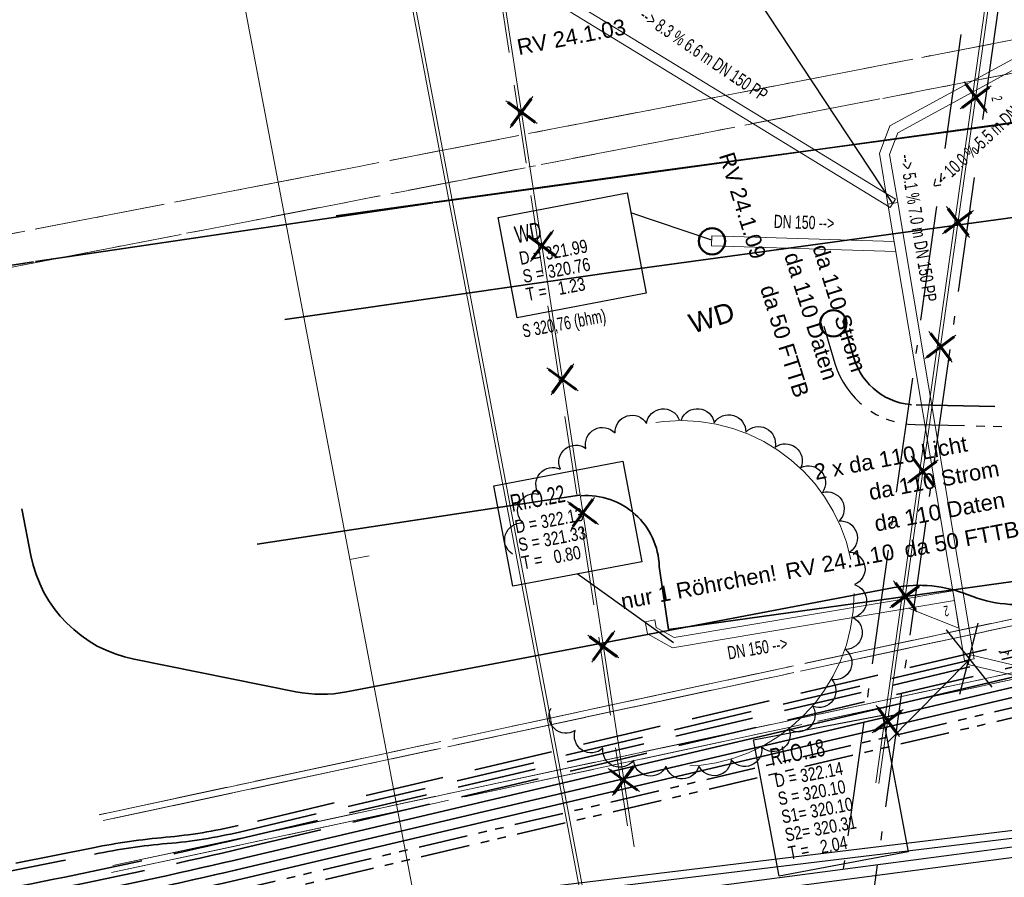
# Model space of a CAD drawing. Extents: x 3503752 to 3504470, y 5375172 to 5375556.
# Tile 7 of 77: x 3504207 to 3504222, y 5375389 to 5375403. Entities that reach past the tile are written whole.
import ezdxf

# ---------------------------------------------------------------- set-up
doc = ezdxf.new("R2010")
doc.units = 0
doc.header["$MEASUREMENT"] = 0
for name, pattern in [('125', [1.37501, 1.00001, -0.125, 0.125, -0.125]), ('2', [3.4, 1.2, -0.5, 1.2, -0.5]), ('202', [2.64, 1.75, -0.38, 0.13, -0.38]), ('237', [1.5, 0.75, -0.18, 0.13, -0.13, 0.13, -0.18]), ('239', [2.09, 0.75, -0.18, 0.75, -0.18, 0.05, -0.18]), ('33', [12, 4, -8]), ('38', [5.5, 4, -0.5, 0.5, -0.5]), ('85', [2.7501, 2.0001, -0.25, 0.25, -0.25])]:
    doc.linetypes.add(name, pattern=pattern)
for name, color, linetype in [('$_LISY_$_TMP', 7, 'Continuous'), ('4WB_G_LEITUNG', 7, 'Continuous'), ('4WB_KANAL_HA', 7, 'Continuous'), ('4WB_KANALISATION', 7, 'Continuous'), ('4WB_WV_LEITUNG', 7, 'Continuous'), ('4WP_KANCAD', 7, 'Continuous'), ('_4WP_ALLGEMEIN', 7, 'Continuous'), ('_4WP_KANAL_STILL', 7, 'Continuous'), ('_4WP_KANALISATIO', 7, 'Continuous'), ('_4WP_KANCAD', 7, 'Continuous'), ('_4WP_KANCAD-T', 7, 'Continuous'), ('_4WP_LICHT-KSR', 7, 'Continuous'), ('_4WP_LICHT_STILL', 7, 'Continuous'), ('_4WP_STADT-DACH', 7, 'Continuous'), ('_4WP_STADT_BEW_S', 7, 'Continuous'), ('_4WP_STADT_DATEN', 7, 'Continuous'), ('_4WP_STADT_FTT3', 7, 'Continuous'), ('_4WP_STADT_KLEIN', 7, 'Continuous'), ('_4WP_STADT_LSA', 7, 'Continuous'), ('_4WP_STADT_RESER', 7, 'Continuous'), ('_4WP_STADT_STROM', 7, 'Continuous'), ('_OST_1__CLIPPING', 7, 'Continuous'), ('AUSSCHNITT_OST_1', 7, 'Continuous'), ('K_FLURSTUECKE', 7, 'Continuous'), ('V_FAHRBAHNRAND', 7, 'Continuous')]:
    doc.layers.add(name, color=color, linetype=linetype)
doc.styles.add('100', font='TXT', dxfattribs={"width": 0.7, "height": 0.2})
doc.styles.add('101', font='TXT', dxfattribs={"width": 0.7, "height": 0.26})
doc.styles.add('102', font='TXT', dxfattribs={"width": 0.8, "height": 0.2})
doc.styles.add('103', font='TXT', dxfattribs={"width": 0.6, "height": 0.16})
doc.styles.add('119', font='TXT', dxfattribs={"width": 0.6, "height": 0.16})
doc.styles.add('121', font='ARIAL.TTF', dxfattribs={"height": 0.24})
doc.styles.add('131', font='TXT', dxfattribs={"width": 0.7, "height": 0.2})
doc.styles.add('179', font='ARIAL.TTF', dxfattribs={"height": 0.24})
doc.styles.add('387', font='ARIAL.TTF', dxfattribs={"height": 0.24})
doc.styles.add('412', font='ARIAL.TTF', dxfattribs={"height": 0.24})
doc.styles.add('535', font='ARIAL.TTF', dxfattribs={"height": 0.3})
doc.styles.add('97', font='TXT', dxfattribs={"width": 0.7, "height": 0.26})
doc.styles.add('98', font='TXT', dxfattribs={"width": 0.8, "height": 0.2})

# ---------------------------------------------------------------- blocks, each defined once
blk = doc.blocks.new('ALG_00201')
at = {"color": 6, "linetype": 'Continuous', "lineweight": 25}
blk.add_lwpolyline([(-0.998498, -0.002532, -0.774313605), (1.001502, -0.002532)], format="xyb", dxfattribs=at)
blk = doc.blocks.new('1016')
at = {"color": 7, "linetype": 'Continuous', "lineweight": 13}
for p, q in [((0.703072, 0.277444), (1.257444, -0.276928)), ((1.257444, 0.277444), (0.703072, -0.276928))]:
    blk.add_line(p, q, dxfattribs=at)
at = {"color": 2, "linetype": 'Continuous', "lineweight": 25}
for p, q in [((1.212401, 0.25319), (0.727326, -0.231885)), ((0.727326, 0.232401), (1.212401, -0.252674)), ((0.748114, 0.25319), (1.23319, -0.231885)), ((1.23319, 0.232401), (0.748114, -0.252674))]:
    blk.add_line(p, q, dxfattribs=at)

msp = doc.modelspace()

# ---------------------------------------------------------------- linework, layer by layer
at = {"layer": '4WB_G_LEITUNG', "color": 6, "linetype": 'Continuous', "lineweight": 25}
for points in [[(3504246.974, 5375392.842), (3504246.699, 5375392.832), (3504242.119, 5375392.652), (3504234.771, 5375392.232), (3504230.382, 5375391.911), (3504223.206, 5375390.27), (3504222.992, 5375390.221), (3504211.033, 5375388.771), (3504204.936, 5375387.641), (3504199.237, 5375386.48), (3504187.555, 5375384.021), (3504175.855, 5375381.951), (3504164.039, 5375379.701), (3504152.23, 5375377.371), (3504140.423, 5375375.161), (3504134.932, 5375373.991), (3504133.701, 5375373.851), (3504132.546, 5375373.671), (3504120.984, 5375371.601), (3504109.253, 5375369.351), (3504103.161, 5375368.172), (3504097.397, 5375368.821), (3504085.494, 5375370.661)], [(3504085.477, 5375370.552), (3504097.382, 5375368.712), (3504103.166, 5375368.061), (3504109.274, 5375369.243), (3504121.004, 5375371.493), (3504132.565, 5375373.562), (3504133.716, 5375373.742), (3504134.949, 5375373.882), (3504140.444, 5375375.053), (3504152.251, 5375377.263), (3504164.06, 5375379.593), (3504175.875, 5375381.843), (3504187.576, 5375383.913), (3504199.26, 5375386.373), (3504204.957, 5375387.533), (3504211.05, 5375388.662), (3504223.011, 5375390.112), (3504223.231, 5375390.163), (3504230.399, 5375391.802), (3504234.778, 5375392.122), (3504242.124, 5375392.542), (3504246.704, 5375392.722), (3504246.978, 5375392.732)]]:
    msp.add_lwpolyline(points, dxfattribs=at)
at = {"layer": '4WB_KANAL_HA', "color": 7, "linetype": '85', "lineweight": 25}
for p, q in [((3504221.716, 5375392.241), (3504221.995, 5375393.323)), ((3504221.507, 5375393.219), (3504222.205, 5375392.346))]:
    msp.add_line(p, q, dxfattribs=at)
at = {"layer": '4WB_KANALISATION', "color": 7, "linetype": '85', "lineweight": 18}
for p, q in [((3504208.614, 5375390.405), (3504235.65, 5375396.198)), ((3504208.678, 5375390.316), (3504235.582, 5375396.081)), ((3504208.824, 5375389.632), (3504235.729, 5375395.397)), ((3504208.802, 5375389.525), (3504235.838, 5375395.318))]:
    msp.add_line(p, q, dxfattribs=at)
at = {"layer": '4WB_WV_LEITUNG', "color": 4, "linetype": 'Continuous', "lineweight": 25}
for points in [[(3504246.932, 5375392.567), (3504242.11, 5375392.307), (3504234.963, 5375391.956), (3504230.461, 5375391.626), (3504223.287, 5375390.015), (3504222.861, 5375389.959), (3504211.316, 5375388.436), (3504205.668, 5375387.415), (3504205.21, 5375387.296), (3504204.664, 5375387.154)], [(3504246.941, 5375392.407), (3504242.119, 5375392.147), (3504234.972, 5375391.797), (3504230.484, 5375391.467), (3504223.315, 5375389.858), (3504222.882, 5375389.8), (3504211.341, 5375388.278), (3504205.703, 5375387.258), (3504205.251, 5375387.141), (3504204.705, 5375386.999)]]:
    msp.add_lwpolyline(points, dxfattribs=at)
at = {"layer": '4WP_KANCAD', "color": 7, "linetype": '38', "lineweight": 18}
for p, q in [((3504208.614, 5375390.405), (3504235.65, 5375396.198)), ((3504208.678, 5375390.316), (3504235.582, 5375396.081)), ((3504208.824, 5375389.632), (3504235.729, 5375395.397)), ((3504208.802, 5375389.525), (3504235.838, 5375395.318)), ((3504221.716, 5375392.241), (3504221.995, 5375393.323)), ((3504221.507, 5375393.219), (3504222.205, 5375392.346))]:
    msp.add_line(p, q, dxfattribs=at)
at = {"layer": '_4WP_ALLGEMEIN', "color": 6, "linetype": '33', "lineweight": 13}
msp.add_circle((3504217.478, 5375393.773), 2.63, dxfattribs=at)
at = {"layer": '_4WP_KANAL_STILL', "color": 7, "linetype": '85', "lineweight": 18}
for p, q in [((3504223.104, 5375402.309), (3504203.826, 5375398.576)), ((3504223.2, 5375401.819), (3504203.921, 5375398.085))]:
    msp.add_line(p, q, dxfattribs=at)
at = {"layer": '_4WP_KANALISATIO', "color": 7, "linetype": 'Continuous', "lineweight": 13}
for p, q in [((3504217.941, 5375399.214), (3504217.937, 5375399.064)), ((3504220.744, 5375398.974), (3504220.719, 5375399.125)), ((3504221.609, 5375393.812), (3504221.634, 5375393.664)), ((3504216.926, 5375393.343), (3504217.073, 5375393.371))]:
    msp.add_line(p, q, dxfattribs=at)
at = {"layer": '_4WP_KANALISATIO', "color": 1, "linetype": 'Continuous', "lineweight": 18}
for points in [[(3504216.926, 5375393.343), (3504216.961, 5375393.156), (3504217.343, 5375392.944)], [(3504217.073, 5375393.371), (3504217.095, 5375393.253), (3504217.37, 5375393.101)]]:
    msp.add_lwpolyline(points, dxfattribs=at)
at = {"layer": '_4WP_KANCAD', "color": 1, "linetype": 'Continuous', "lineweight": 18}
for p, q in [((3504220.719, 5375399.125), (3504217.941, 5375399.214)), ((3504220.744, 5375398.974), (3504217.937, 5375399.064)), ((3504221.609, 5375393.812), (3504217.37, 5375393.101)), ((3504221.634, 5375393.664), (3504217.343, 5375392.944))]:
    msp.add_line(p, q, dxfattribs=at)
at = {"layer": '_4WP_KANCAD', "color": 7, "linetype": '125', "lineweight": 18}
for p, q in [((3504221.716, 5375392.241), (3504221.995, 5375393.323)), ((3504221.507, 5375393.219), (3504222.205, 5375392.346))]:
    msp.add_line(p, q, dxfattribs=at)
at = {"layer": '_4WP_KANCAD', "color": 1, "linetype": 'Continuous', "lineweight": 18}
for points in [[(3504215.265, 5375403.335), (3504215.262, 5375403.055), (3504215.353, 5375402.889), (3504220.658, 5375399.644)], [(3504215.415, 5375403.333), (3504215.412, 5375403.093), (3504215.412, 5375403.093), (3504215.465, 5375402.997), (3504215.465, 5375402.997), (3504220.736, 5375399.772), (3504220.658, 5375399.644), (3504215.353, 5375402.889), (3504215.353, 5375402.889), (3504215.262, 5375403.055), (3504215.262, 5375403.055), (3504215.265, 5375403.335)], [(3504215.415, 5375403.333), (3504215.412, 5375403.093), (3504215.465, 5375402.997), (3504220.736, 5375399.772)], [(3504224.262, 5375403.087), (3504224.255, 5375402.879), (3504224.176, 5375402.804), (3504220.651, 5375400.887), (3504220.494, 5375400.467), (3504220.623, 5375399.696)], [(3504224.412, 5375403.081), (3504224.403, 5375402.813), (3504224.403, 5375402.813), (3504224.264, 5375402.682), (3504224.264, 5375402.682), (3504220.771, 5375400.781), (3504220.771, 5375400.781), (3504220.648, 5375400.453), (3504220.648, 5375400.453), (3504220.771, 5375399.72), (3504220.623, 5375399.696), (3504220.494, 5375400.467), (3504220.494, 5375400.467), (3504220.651, 5375400.887), (3504220.651, 5375400.887), (3504224.176, 5375402.804), (3504224.176, 5375402.804), (3504224.255, 5375402.879), (3504224.255, 5375402.879), (3504224.262, 5375403.087)], [(3504224.412, 5375403.081), (3504224.403, 5375402.813), (3504224.264, 5375402.682), (3504220.771, 5375400.781), (3504220.648, 5375400.453), (3504220.771, 5375399.72)], [(3504220.623, 5375399.696), (3504221.787, 5375392.752), (3504221.935, 5375392.776), (3504220.771, 5375399.72)], [(3504221.634, 5375393.664), (3504221.704, 5375393.245), (3504220.937, 5375393.547)], [(3504230.55, 5375390.778), (3504221.878, 5375392.837), (3504221.844, 5375392.691), (3504230.516, 5375390.632)]]:
    msp.add_lwpolyline(points, dxfattribs=at)
at = {"layer": '_4WP_KANCAD', "color": 7, "linetype": '239', "lineweight": 18}
for points in [[(3504223.104, 5375402.309), (3504202.73, 5375398.363), (3504202.826, 5375397.873), (3504223.2, 5375401.819)], [(3504228.463, 5375393.738), (3504235.838, 5375395.318), (3504235.65, 5375396.198), (3504208.614, 5375390.405)], [(3504208.824, 5375389.632), (3504235.729, 5375395.397), (3504235.582, 5375396.081), (3504208.678, 5375390.316)]]:
    msp.add_lwpolyline(points, dxfattribs=at)
at = {"layer": '_4WP_KANCAD-T', "color": 1, "linetype": 'Continuous', "lineweight": 25}
for p, q in [((3504220.697, 5375399.708), (3504217.746, 5375404.173)), ((3504217.941, 5375399.15), (3504216.71, 5375399.562)), ((3504217.356, 5375393.023), (3504215.893, 5375394.07)), ((3504221.861, 5375392.764), (3504220.617, 5375391.503))]:
    msp.add_line(p, q, dxfattribs=at)
at = {"layer": '_4WP_KANCAD-T', "color": 7, "linetype": 'Continuous', "lineweight": 18}
for points in [[(3504214.687, 5375399.494), (3504216.652, 5375399.867), (3504216.941, 5375398.34), (3504214.976, 5375397.967), (3504214.687, 5375399.494)], [(3504214.621, 5375395.41), (3504216.586, 5375395.783), (3504216.875, 5375394.256), (3504214.91, 5375393.883), (3504214.621, 5375395.41)], [(3504218.574, 5375391.546), (3504220.539, 5375391.919), (3504220.933, 5375389.842), (3504218.968, 5375389.469), (3504218.574, 5375391.546)]]:
    msp.add_lwpolyline(points, dxfattribs=at)
at = {"layer": '_4WP_KANCAD-T', "color": 1, "linetype": 'Continuous', "lineweight": 25}
for points in [[(3504214.687, 5375399.494), (3504216.652, 5375399.867), (3504216.941, 5375398.34), (3504214.976, 5375397.967), (3504214.687, 5375399.494)], [(3504214.621, 5375395.41), (3504216.586, 5375395.783), (3504216.875, 5375394.256), (3504214.91, 5375393.883), (3504214.621, 5375395.41)], [(3504218.574, 5375391.546), (3504220.539, 5375391.919), (3504220.933, 5375389.842), (3504218.968, 5375389.469), (3504218.574, 5375391.546)]]:
    msp.add_lwpolyline(points, dxfattribs=at)
at = {"layer": '_4WP_LICHT-KSR', "color": 190, "linetype": '2', "lineweight": 35}
msp.add_lwpolyline([(3504200.805, 5375389.172), (3504200.986, 5375389.207, -0.124904), (3504203.053, 5375389.078, 0.122998), (3504205.395, 5375388.934, 0.004215), (3504208.091, 5375389.458, 0.007691), (3504210.773, 5375390.045), (3504223.818, 5375393.112), (3504225.353, 5375393.396, 0.002314), (3504226.414, 5375393.597)], format="xyb", dxfattribs=at)
at = {"layer": '_4WP_LICHT_STILL', "color": 7, "linetype": '2', "lineweight": 18}
msp.add_lwpolyline([(3504196.677, 5375456.604), (3504210.204, 5375438.646), (3504215.213, 5375430.882), (3504218.572, 5375411.855), (3504213.901, 5375408.229), (3504216.709, 5375389.91)], dxfattribs=at)
at = {"layer": '_4WP_LICHT_STILL', "color": 255, "linetype": 'Continuous', "lineweight": 13}
for points in [[(3504216.758, 5375389.917), (3504213.955, 5375408.207), (3504218.627, 5375411.834), (3504215.261, 5375430.901), (3504210.245, 5375438.674), (3504196.717, 5375456.634)], [(3504220.485, 5375390.882), (3504222.895, 5375407.964), (3504222.927, 5375408.195), (3504222.517, 5375408.162), (3504222.451, 5375407.691), (3504222.44, 5375407.606), (3504222.222, 5375407.582), (3504221.963, 5375407.553), (3504221.342, 5375407.483), (3504220.559, 5375407.733), (3504213.058, 5375406.689), (3504211.56, 5375406.536), (3504211.056, 5375406.485), (3504210.823, 5375406.64), (3504209.878, 5375407.269), (3504209.817, 5375407.309)]]:
    msp.add_lwpolyline(points, dxfattribs=at)
at = {"layer": '_4WP_LICHT_STILL', "color": 190, "linetype": 'Continuous', "lineweight": 18}
msp.add_lwpolyline([(3504209.789, 5375407.268), (3504209.85, 5375407.227), (3504210.795, 5375406.598), (3504211.043, 5375406.433), (3504211.565, 5375406.486), (3504213.064, 5375406.639), (3504220.555, 5375407.682), (3504221.337, 5375407.432), (3504221.969, 5375407.503), (3504222.228, 5375407.532), (3504222.484, 5375407.561), (3504222.501, 5375407.684), (3504222.561, 5375408.115), (3504222.869, 5375408.14), (3504222.845, 5375407.971), (3504220.436, 5375390.889)], dxfattribs=at)
at = {"layer": '_4WP_LICHT_STILL', "color": 250, "linetype": '202', "lineweight": 25}
msp.add_lwpolyline([(3504219.28, 5375384.858), (3504222.547, 5375408.013), (3504223.043, 5375407.943), (3504219.775, 5375384.789), (3504219.28, 5375384.858)], dxfattribs=at)
at = {"layer": '_4WP_STADT-DACH', "color": 1, "linetype": 'Continuous', "lineweight": 50}
for centre in [(3504217.945, 5375399.131), (3504219.792, 5375397.883)]:
    msp.add_circle(centre, 0.2, dxfattribs=at)
at = {"layer": '_4WP_STADT_BEW_S', "color": 142, "linetype": 'Continuous', "lineweight": 35}
msp.add_lwpolyline([(3504222.981, 5375393.64, -0.145677), (3504221.845, 5375393.75, 0.144389), (3504220.719, 5375393.861), (3504212.378, 5375392.274, -0.096734), (3504211.611, 5375392.278), (3504209.146, 5375392.771, -0.303871), (3504207.576, 5375394.349), (3504207.437, 5375395.059)], format="xyb", dxfattribs=at)
at = {"layer": '_4WP_STADT_DATEN', "color": 7, "linetype": 'Continuous', "lineweight": 35}
msp.add_lwpolyline([(3504199.844, 5375387.982), (3504200.514, 5375388.11, -0.011995), (3504201.715, 5375388.309, -0.112193), (3504202.781, 5375388.221, 0.083263), (3504204.661, 5375387.955, 0.084074), (3504205.433, 5375388.106, -0.043509), (3504206.198, 5375388.322, 0.002903), (3504208.085, 5375388.691, 0.028853), (3504208.303, 5375388.748, -0.020863), (3504210.531, 5375389.371), (3504223.941, 5375392.525), (3504225.462, 5375392.806), (3504226.443, 5375392.997)], format="xyb", dxfattribs=at)
at = {"layer": '_4WP_STADT_FTT3', "color": 1, "linetype": '237', "lineweight": 25}
msp.add_lwpolyline([(3504219.648, 5375397.84), (3504219.816, 5375397.272, 0.326918), (3504221.037, 5375396.341), (3504223.946, 5375396.284, -0.354826), (3504224.765, 5375395.592), (3504225.049, 5375394.052, -0.414214), (3504224.649, 5375393.469)], format="xyb", dxfattribs=at)
at = {"layer": '_4WP_STADT_FTT3', "color": 1, "linetype": '2', "lineweight": 35}
for points in [[(3504243.908, 5375394.508), (3504243.13, 5375394.368), (3504242.905, 5375394.359), (3504242.753, 5375394.353, 0.006944), (3504242.034, 5375394.315, -0.006945), (3504241.315, 5375394.276, -0.027783), (3504238.996, 5375394.314, -0.027789), (3504236.696, 5375394.609, 0.06559), (3504233.074, 5375394.797, -0.111569), (3504232.325, 5375394.905, 0.137889), (3504231.581, 5375394.973), (3504229.328, 5375394.557, 0.044908), (3504228.845, 5375394.422, -0.044912), (3504228.361, 5375394.287), (3504227.417, 5375394.113, 0.055858), (3504226.859, 5375393.943, -0.055863), (3504226.3, 5375393.774), (3504223.777, 5375393.308), (3504210.732, 5375390.241, -0.035613), (3504209.63, 5375390.063, 0.027439), (3504208.524, 5375389.904), (3504206.909, 5375389.579, -0.047431)], [(3504206.928, 5375389.481, 0.002534), (3504208.545, 5375389.806, -0.029342), (3504209.65, 5375389.967, 0.036251), (3504210.753, 5375390.143), (3504223.797, 5375393.21), (3504226.318, 5375393.676, 0.055863), (3504226.877, 5375393.845, -0.055858), (3504227.435, 5375394.014), (3504228.379, 5375394.189, 0.044912), (3504228.863, 5375394.324, -0.044908), (3504229.346, 5375394.459), (3504231.599, 5375394.875, -0.138749), (3504232.338, 5375394.806, 0.112438), (3504233.082, 5375394.697, -0.06559), (3504236.678, 5375394.51, 0.027789), (3504238.989, 5375394.214, 0.027783), (3504241.319, 5375394.176, 0.006944), (3504242.038, 5375394.215, -0.006944), (3504242.757, 5375394.253), (3504243.141, 5375394.268), (3504243.912, 5375394.408)]]:
    msp.add_lwpolyline(points, format="xyb", dxfattribs=at)
at = {"layer": '_4WP_STADT_KLEIN', "color": 3, "linetype": '237', "lineweight": 35}
msp.add_lwpolyline([(3504199.872, 5375387.835), (3504200.542, 5375387.963, -0.011995), (3504201.736, 5375388.161, -0.112194), (3504202.736, 5375388.078, 0.083263), (3504204.665, 5375387.805, 0.083109), (3504205.449, 5375387.957, -0.042549), (3504206.226, 5375388.174, 0.002903), (3504208.114, 5375388.544, 0.028853), (3504208.349, 5375388.606, -0.020863), (3504210.565, 5375389.225), (3504223.972, 5375392.378), (3504226.473, 5375392.84)], format="xyb", dxfattribs=at)
at = {"layer": '_4WP_STADT_LSA', "color": 7, "linetype": '237', "lineweight": 35}
msp.add_lwpolyline([(3504199.9, 5375387.687), (3504200.57, 5375387.815, -0.011995), (3504201.757, 5375388.012, -0.112194), (3504202.69, 5375387.935, 0.083263), (3504204.669, 5375387.655, 0.082168), (3504205.465, 5375387.808, -0.041619), (3504206.254, 5375388.027, 0.002903), (3504208.144, 5375388.397, 0.028853), (3504208.396, 5375388.463, -0.020863), (3504210.599, 5375389.079), (3504224.003, 5375392.231), (3504225.516, 5375392.511), (3504226.502, 5375392.683)], format="xyb", dxfattribs=at)
at = {"layer": '_4WP_STADT_RESER', "color": 7, "linetype": 'Continuous', "lineweight": 35}
for points in [[(3504227.533, 5375393.483, 0.032377), (3504226.484, 5375393.218, -0.032374), (3504225.435, 5375392.953), (3504223.91, 5375392.672), (3504210.876, 5375389.606, -0.007745), (3504208.183, 5375389.017, -0.004171), (3504205.477, 5375388.492, -0.123048), (3504202.917, 5375388.65, 0.124966), (3504201.07, 5375388.765), (3504200.889, 5375388.73)], [(3504200.861, 5375388.877), (3504201.042, 5375388.912, -0.124945), (3504202.962, 5375388.793, 0.123031), (3504205.449, 5375388.639, 0.004202), (3504208.149, 5375389.163, 0.007704), (3504210.835, 5375389.751), (3504223.88, 5375392.819), (3504225.407, 5375393.101, 0.016201), (3504226.463, 5375393.331)]]:
    msp.add_lwpolyline(points, format="xyb", dxfattribs=at)
at = {"layer": '_4WP_STADT_STROM', "color": 3, "linetype": '2', "lineweight": 35}
for points in [[(3504227.611, 5375393.945, 0.331804), (3504227.061, 5375394.455, -0.017185), (3504226.135, 5375394.586, -0.31154), (3504225.06, 5375395.648, 0.354819), (3504223.952, 5375396.584), (3504221.043, 5375396.641, -0.326918), (3504220.104, 5375397.357), (3504219.936, 5375397.925)], [(3504200.833, 5375389.025), (3504201.014, 5375389.059, -0.124924), (3504203.008, 5375388.935, 0.123015), (3504205.422, 5375388.787, 0.004168), (3504208.129, 5375389.312, 0.007754), (3504210.822, 5375389.901), (3504223.849, 5375392.965), (3504225.38, 5375393.248, 0.000001), (3504226.442, 5375393.444, -0.000002), (3504227.504, 5375393.641)]]:
    msp.add_lwpolyline(points, format="xyb", dxfattribs=at)
at = {"layer": '_OST_1__CLIPPING', "color": 7, "linetype": 'Continuous', "lineweight": 13}
msp.add_line((3504220.382, 5375366.127), (3504203.779, 5375453.462), dxfattribs=at)
at = {"layer": 'AUSSCHNITT_OST_1', "color": 7, "linetype": 'Continuous', "lineweight": 13}
for p, q in [((3504217.98, 5375365.11), (3504201.171, 5375453.526)), ((3504220.343, 5375366.068), (3504203.721, 5375453.502)), ((3504212.433, 5375394.287), (3504212.728, 5375394.343))]:
    msp.add_line(p, q, dxfattribs=at)
at = {"layer": 'K_FLURSTUECKE', "color": 252, "linetype": 'Continuous', "lineweight": 35}
for p, q in [((3504224.774, 5375401.248), (3504213.726, 5375399.722)), ((3504213.726, 5375399.722), (3504224.774, 5375401.248)), ((3504224.774, 5375401.248), (3504213.726, 5375399.722)), ((3504213.726, 5375399.722), (3504224.774, 5375401.248)), ((3504213.694, 5375399.718), (3504207.646, 5375398.822)), ((3504207.646, 5375398.822), (3504213.694, 5375399.718)), ((3504213.694, 5375399.718), (3504207.646, 5375398.822)), ((3504207.646, 5375398.822), (3504213.694, 5375399.718)), ((3504207.614, 5375398.818), (3504197.516, 5375397.242)), ((3504197.516, 5375397.242), (3504207.614, 5375398.818)), ((3504207.614, 5375398.818), (3504197.516, 5375397.242)), ((3504197.516, 5375397.242), (3504207.614, 5375398.818))]:
    msp.add_line(p, q, dxfattribs=at)
at = {"layer": 'V_FAHRBAHNRAND', "color": 250, "linetype": 'Continuous', "lineweight": 35}
for p, q in [((3504217.038, 5375400.189, 321.526), (3504224.855, 5375401.24, 321.478)), ((3504217.038, 5375400.189, 321.526), (3504224.855, 5375401.24, 321.478)), ((3504212.222, 5375399.516, 321.521), (3504217.038, 5375400.189, 321.526)), ((3504212.222, 5375399.516, 321.521), (3504217.038, 5375400.189, 321.526)), ((3504216.474, 5375398.667, 321.503), (3504225.81, 5375399.945, 321.44)), ((3504216.474, 5375398.667, 321.503), (3504225.81, 5375399.945, 321.44)), ((3504211.442, 5375397.94, 321.493), (3504216.474, 5375398.667, 321.503)), ((3504211.442, 5375397.94, 321.493), (3504216.474, 5375398.667, 321.503)), ((3504211.019, 5375394.52, 321.461), (3504215.927, 5375395.269, 321.451)), ((3504211.019, 5375394.52, 321.461), (3504215.927, 5375395.269, 321.451)), ((3504217.28, 5375393.222, 321.459), (3504225.599, 5375394.387, 321.41)), ((3504217.28, 5375393.222, 321.459), (3504225.599, 5375394.387, 321.41)), ((3504217.141, 5375394.185, 321.439), (3504217.28, 5375393.222, 321.459)), ((3504217.141, 5375394.185, 321.439), (3504217.28, 5375393.222, 321.459))]:
    msp.add_line(p, q, dxfattribs=at)
msp.add_lwpolyline([(3504215.951, 5375395.259, -0.426589), (3504217.141, 5375394.185)], format="xyb", dxfattribs=at)
msp.add_lwpolyline([(3504215.951, 5375395.259, -0.426589), (3504217.141, 5375394.185)], format="xyb", dxfattribs=at)

# ---------------------------------------------------------------- block references
at = {"layer": '$_LISY_$_TMP', "color": 7}
for name, p, xscale, yscale, rotation in [('1016', (3504221.855, 5375400.593), 0.75, 0.75, 81.9725440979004), ('1016', (3504215.157, 5375400.368), 0.75, 0.75, 98.71317443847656), ('1016', (3504221.587, 5375398.695), 0.75, 0.75, 81.9725440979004), ('1016', (3504215.468, 5375398.335), 0.75, 0.75, 98.71317443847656), ('1016', (3504221.32, 5375396.797), 0.75, 0.75, 81.9725440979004), ('1016', (3504215.78, 5375396.303), 0.75, 0.75, 98.71317443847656), ('ALG_00201', (3504217.196, 5375396.388), 0.2503436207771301, 0.2503436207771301, 6.159961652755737), ('ALG_00201', (3504217.728, 5375396.391), 0.2503436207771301, 0.2503436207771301, 354.5536471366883), ('ALG_00201', (3504216.707, 5375396.288), 0.2503436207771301, 0.2503436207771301, 17.04726390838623), ('ALG_00201', (3504218.218, 5375396.297), 0.2503436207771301, 0.2503436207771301, 343.6663444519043), ('ALG_00201', (3504216.246, 5375396.097), 0.2503436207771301, 0.2503436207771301, 27.93456745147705), ('ALG_00201', (3504218.681, 5375396.112), 0.2503436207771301, 0.2503436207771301, 332.7790426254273), ('ALG_00201', (3504219.101, 5375395.843), 0.2503436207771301, 0.2503436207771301, 321.8917407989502), ('ALG_00201', (3504215.83, 5375395.822), 0.2503436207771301, 0.2503436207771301, 38.8218692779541), ('1016', (3504221.052, 5375394.899), 0.75, 0.75, 81.9725440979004), ('ALG_00201', (3504215.472, 5375395.474), 0.2503436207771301, 0.2503436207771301, 49.70917282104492), ('ALG_00201', (3504219.463, 5375395.499), 0.2503436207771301, 0.2503436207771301, 311.0044372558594), ('ALG_00201', (3504219.753, 5375395.093), 0.2503436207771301, 0.2503436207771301, 300.1171371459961), ('ALG_00201', (3504215.187, 5375395.065), 0.2503436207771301, 0.2503436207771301, 60.59647293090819), ('1016', (3504216.091, 5375394.271), 0.75, 0.75, 98.71317443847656), ('ALG_00201', (3504219.961, 5375394.64), 0.2503436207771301, 0.2503436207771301, 289.2298301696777), ('ALG_00201', (3504214.985, 5375394.609), 0.2503436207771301, 0.2503436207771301, 71.48377990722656), ('ALG_00201', (3504220.08, 5375394.155), 0.2503436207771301, 0.2503436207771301, 278.3425300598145), ('ALG_00201', (3504220.105, 5375393.657), 0.2503436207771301, 0.2503436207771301, 267.4552230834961), ('1016', (3504220.784, 5375393.001), 0.75, 0.75, 81.9725440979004), ('ALG_00201', (3504220.036, 5375393.163), 0.2503436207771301, 0.2503436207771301, 256.5679229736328), ('1016', (3504216.402, 5375392.239), 0.75, 0.75, 98.71317443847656), ('ALG_00201', (3504219.875, 5375392.691), 0.2503436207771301, 0.2503436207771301, 245.6806228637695), ('ALG_00201', (3504219.627, 5375392.257), 0.2503436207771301, 0.2503436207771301, 234.7933227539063), ('ALG_00201', (3504215.678, 5375391.856), 0.2503436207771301, 0.2503436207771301, 136.8075942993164), ('ALG_00201', (3504219.302, 5375391.879), 0.2503436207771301, 0.2503436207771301, 223.9060089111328), ('1016', (3504220.517, 5375391.103), 0.75, 0.75, 81.9725440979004), ('ALG_00201', (3504216.073, 5375391.551), 0.2503436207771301, 0.2503436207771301, 147.6948944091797), ('ALG_00201', (3504218.911, 5375391.569), 0.2503436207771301, 0.2503436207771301, 213.0187088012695), ('ALG_00201', (3504216.518, 5375391.325), 0.2503436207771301, 0.2503436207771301, 158.582194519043), ('ALG_00201', (3504218.469, 5375391.338), 0.2503436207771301, 0.2503436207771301, 202.1314086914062), ('ALG_00201', (3504216.998, 5375391.188), 0.2503436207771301, 0.2503436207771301, 169.4695083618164), ('ALG_00201', (3504217.991, 5375391.194), 0.2503436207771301, 0.2503436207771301, 191.244108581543), ('1016', (3504216.714, 5375390.207), 0.75, 0.75, 98.71317443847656), ('ALG_00201', (3504217.495, 5375391.144), 0.2503436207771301, 0.2503436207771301, 180.3568084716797)]:
    msp.add_blockref(name, p, dxfattribs=dict(at, xscale=xscale, yscale=yscale, rotation=rotation))

# ---------------------------------------------------------------- texts
at = {"layer": '_4WP_KANALISATIO', "color": 1, "linetype": 'Continuous', "width": 0.7}
for s, rotation, style, p in [('S 320,76 (bhm)', 10.7963, '131', (3504215.076, 5375397.664)), ('DN 150 -->', 9.5158, '100', (3504218.198, 5375392.767))]:
    msp.add_text(s, height=0.2, rotation=rotation, dxfattribs=dict(at, style=style)).set_placement(p)
at = {"layer": '_4WP_KANCAD-T', "color": 1, "linetype": 'Continuous'}
for s, height, rotation, style, width, p in [('--> 8.3 % 6.6 m DN 150 PP', 0.2, 325.9071, '100', 0.7, (3504216.823, 5375402.523)), ('<-- 10.0 % 5.5 m DN 150 PP', 0.2, 42.8451, '100', 0.7, (3504221.382, 5375399.897)), ('--> 5.1 % 7.0 m DN 150 PP', 0.2, 279.5158, '100', 0.7, (3504220.797, 5375400.438)), ('DN 150 -->', 0.2, 358.1617, '100', 0.7, (3504218.882, 5375399.335)), ('WD', 0.26, 10.737, '101', 0.7, (3504214.969, 5375399.098)), ('D = 321.99', 0.2, 10.737, '102', 0.8, (3504215.031, 5375398.77)), ('S = 320.76', 0.2, 10.737, '102', 0.8, (3504215.083, 5375398.495)), ('T =   1.23', 0.2, 10.737, '102', 0.8, (3504215.135, 5375398.22)), ('RI.O.22', 0.26, 10.737, '97', 0.7, (3504214.903, 5375395.014)), ('D = 322.13', 0.2, 10.737, '98', 0.8, (3504214.965, 5375394.686)), ('S = 321.33', 0.2, 10.737, '98', 0.8, (3504215.017, 5375394.411)), ('T =   0.80', 0.2, 10.737, '98', 0.8, (3504215.069, 5375394.136)), ('2', 0.16, 189.5158, '103', 0.6, (3504221.534, 5375393.59)), ('1', 0.16, 76.6435, '103', 0.6, (3504222.453, 5375392.819)), ('RI.O.18', 0.26, 10.737, '101', 0.7, (3504218.856, 5375391.15)), ('D = 322.14', 0.2, 10.737, '102', 0.8, (3504218.918, 5375390.822)), ('S = 320.10', 0.2, 10.737, '102', 0.8, (3504218.97, 5375390.547)), ('S1= 320.10', 0.2, 10.737, '102', 0.8, (3504219.022, 5375390.272)), ('S2= 320.31', 0.2, 10.737, '102', 0.8, (3504219.075, 5375389.997)), ('T =   2.04', 0.2, 10.737, '102', 0.8, (3504219.127, 5375389.722))]:
    msp.add_text(s, height=height, rotation=rotation, dxfattribs=dict(at, style=style, width=width)).set_placement(p)
at = {"layer": '_4WP_KANCAD-T', "color": 7, "linetype": 'Continuous', "style": '119', "width": 0.6}
msp.add_text('2', height=0.16, rotation=280.9612, dxfattribs=at).set_placement((3504222.197, 5375401.322))
at = {"layer": '_4WP_LICHT-KSR', "color": 190, "linetype": 'Continuous', "style": '387'}
msp.add_text('2 x da 110 Licht', height=0.24, rotation=10.6698, dxfattribs=at).set_placement((3504219.522, 5375395.498))
at = {"layer": '_4WP_STADT-DACH', "color": 20, "linetype": 'Continuous', "style": '535'}
msp.add_text('WD', height=0.3, rotation=17.3321, dxfattribs=at).set_placement((3504217.651, 5375397.724))
at = {"layer": '_4WP_STADT_DATEN', "color": 7, "linetype": 'Continuous', "style": '412'}
for rotation, p in [(287.3321, (3504219.04, 5375398.918)), (10.6698, (3504220.441, 5375394.713))]:
    msp.add_text('da 110 Daten', height=0.24, rotation=rotation, dxfattribs=at).set_placement(p)
at = {"layer": '_4WP_STADT_FTT3', "color": 1, "linetype": 'Continuous', "style": '121'}
for s, rotation, p in [('RV 24.1.03', 10.9801, (3504215.003, 5375401.963)), ('RV 24.1.09', 287.3321, (3504218.047, 5375400.439)), ('da 50 FTTB', 287.3321, (3504218.674, 5375398.421)), ('da 50 FTTB', 10.6698, (3504220.896, 5375394.315)), ('RV 24.1.10', 10.6698, (3504219.089, 5375393.986)), ('nur 1 Röhrchen!', 10.6698, (3504216.582, 5375393.53))]:
    msp.add_text(s, height=0.24, rotation=rotation, dxfattribs=at).set_placement(p)
at = {"layer": '_4WP_STADT_STROM', "color": 7, "linetype": 'Continuous', "style": '179'}
for rotation, p in [(287.3321, (3504219.471, 5375399.04)), (10.6698, (3504220.356, 5375395.19))]:
    msp.add_text('da 110 Strom', height=0.24, rotation=rotation, dxfattribs=at).set_placement(p)

doc.saveas('drawing.dxf')
